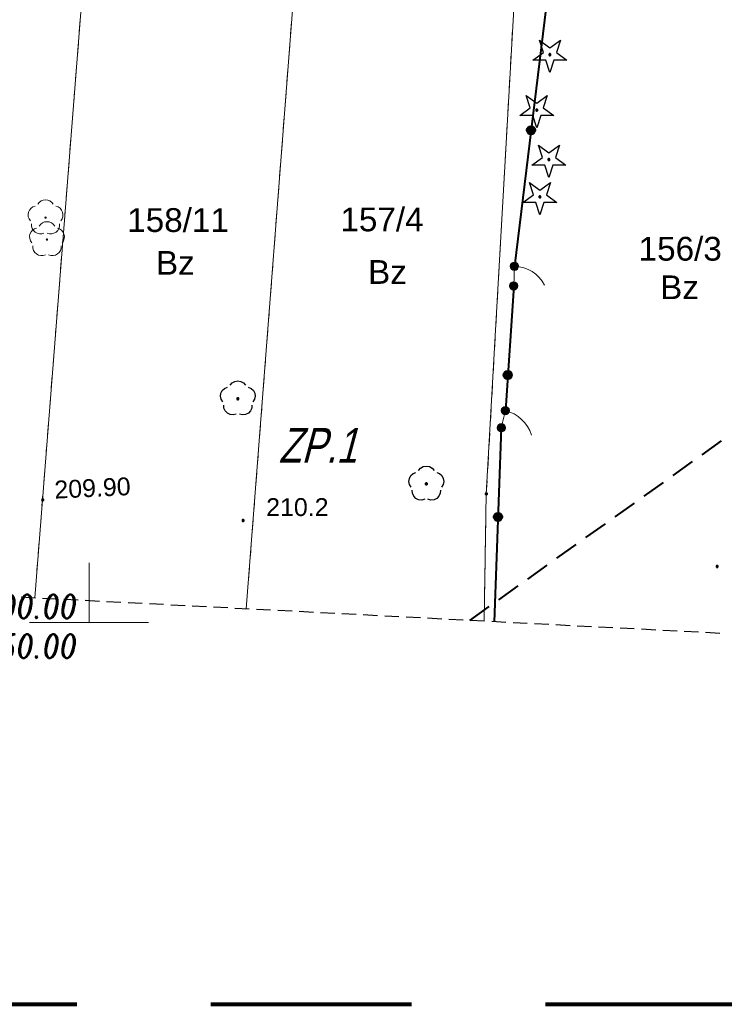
# Model space of a CAD drawing. Header units: metres. Extents: x 7419414 to 7419803, y 5549484 to 5549731.
# Tile 5 of 102: x 7419447 to 7419477, y 5549484 to 5549525. Entities that reach past the tile are written whole.
import ezdxf
from ezdxf.enums import TextEntityAlignment as Align

# ---------------------------------------------------------------- set-up
doc = ezdxf.new("R2010")
doc.units = ezdxf.units.M
doc.header["$MEASUREMENT"] = 0
doc.linetypes.add('DGN Style 2', pattern=[14.063503, 8.438102, -5.625401])
doc.layers.get('0').update_dxf_attribs({"color": 250})
for name, color, linetype, lineweight in [('EGDE', 7, 'Continuous', 13), ('EGDE_O', 7, 'Continuous', 13), ('EGUG', 96, 'Continuous', 13), ('EGUG_O', 96, 'Continuous', 13), ('KTOK04', 18, 'Continuous', 13), ('KTOK05_01', 18, 'Continuous', 30), ('LINIE ROZGRANICZAJĄCE MPZP', 212, 'Continuous', 0), ('OBOP02_01', 96, 'Continuous', 13), ('OTRN_O', 7, 'Continuous', 13), ('OTRS_O', 7, 'Continuous', 13), ('TABELA', 8, 'Continuous', 0), ('UEEPA_512', 250, 'Continuous', 0), ('Zakres', 7, 'Continuous', 0)]:
    doc.layers.add(name, color=color, linetype=linetype, lineweight=lineweight)
doc.layers.add('szkic szkicow', color=250, linetype='Continuous', lineweight=0, plot=False)
doc.styles.add('Arial', font='arial.ttf')

# ---------------------------------------------------------------- blocks, each defined once
blk = doc.blocks.new('OBOP02_01_1')
at = {"layer": 'OBOP02_01', "linetype": 'Continuous', "lineweight": 13}
h = blk.add_hatch(color=96, dxfattribs=at)
edge = h.paths.add_edge_path()
edge.add_arc((0, 0), 0.005, 0, 360)
at = {"layer": 'OBOP02_01', "color": 96, "linetype": 'Continuous', "lineweight": 13}
for centre, start, end in [((-0.0357, 0.0116), 102.1471, 221.8529), ((0, 0.0375), 30.1471, 149.8529), ((0.0357, 0.0116), 318.1471, 77.8529), ((-0.022, -0.0303), 174.1472, 293.8529), ((0.022, -0.0303), 246.1471, 5.8529)]:
    blk.add_arc(centre, 0.0375, start, end, dxfattribs=at)

msp = doc.modelspace()

# ---------------------------------------------------------------- hatches: boundary and pattern name
at = {"linetype": 'Continuous'}
for points in [[(7419469.36, 5549523.815), (7419469.346, 5549523.817), (7419469.334, 5549523.824), (7419469.324, 5549523.834), (7419469.317, 5549523.846), (7419469.315, 5549523.86), (7419469.317, 5549523.874), (7419469.324, 5549523.886), (7419469.334, 5549523.896), (7419469.346, 5549523.903), (7419469.36, 5549523.905), (7419469.374, 5549523.903), (7419469.386, 5549523.896), (7419469.396, 5549523.886), (7419469.403, 5549523.874), (7419469.405, 5549523.86), (7419469.403, 5549523.846), (7419469.396, 5549523.834), (7419469.386, 5549523.824), (7419469.374, 5549523.817)], [(7419468.81, 5549521.485), (7419468.796, 5549521.487), (7419468.784, 5549521.494), (7419468.774, 5549521.504), (7419468.767, 5549521.516), (7419468.765, 5549521.53), (7419468.767, 5549521.544), (7419468.774, 5549521.556), (7419468.784, 5549521.566), (7419468.796, 5549521.573), (7419468.81, 5549521.575), (7419468.824, 5549521.573), (7419468.836, 5549521.566), (7419468.846, 5549521.556), (7419468.853, 5549521.544), (7419468.855, 5549521.53), (7419468.853, 5549521.516), (7419468.846, 5549521.504), (7419468.836, 5549521.494), (7419468.824, 5549521.487)], [(7419469.32, 5549519.405), (7419469.306, 5549519.407), (7419469.294, 5549519.414), (7419469.284, 5549519.424), (7419469.277, 5549519.436), (7419469.275, 5549519.45), (7419469.277, 5549519.464), (7419469.284, 5549519.476), (7419469.294, 5549519.486), (7419469.306, 5549519.493), (7419469.32, 5549519.495), (7419469.334, 5549519.493), (7419469.346, 5549519.486), (7419469.356, 5549519.476), (7419469.363, 5549519.464), (7419469.365, 5549519.45), (7419469.363, 5549519.436), (7419469.356, 5549519.424), (7419469.346, 5549519.414), (7419469.334, 5549519.407)], [(7419468.94, 5549517.835), (7419468.926, 5549517.837), (7419468.914, 5549517.844), (7419468.904, 5549517.854), (7419468.897, 5549517.866), (7419468.895, 5549517.88), (7419468.897, 5549517.894), (7419468.904, 5549517.906), (7419468.914, 5549517.916), (7419468.926, 5549517.923), (7419468.94, 5549517.925), (7419468.954, 5549517.923), (7419468.966, 5549517.916), (7419468.976, 5549517.906), (7419468.983, 5549517.894), (7419468.985, 5549517.88), (7419468.983, 5549517.866), (7419468.976, 5549517.854), (7419468.966, 5549517.844), (7419468.954, 5549517.837)], [(7419456.25, 5549509.355), (7419456.236, 5549509.357), (7419456.224, 5549509.364), (7419456.214, 5549509.374), (7419456.207, 5549509.386), (7419456.205, 5549509.4), (7419456.207, 5549509.414), (7419456.214, 5549509.426), (7419456.224, 5549509.436), (7419456.236, 5549509.443), (7419456.25, 5549509.445), (7419456.264, 5549509.443), (7419456.276, 5549509.436), (7419456.286, 5549509.426), (7419456.293, 5549509.414), (7419456.295, 5549509.4), (7419456.293, 5549509.386), (7419456.286, 5549509.374), (7419456.276, 5549509.364), (7419456.264, 5549509.357)], [(7419464.17, 5549505.775), (7419464.156, 5549505.777), (7419464.144, 5549505.784), (7419464.134, 5549505.794), (7419464.127, 5549505.806), (7419464.125, 5549505.82), (7419464.127, 5549505.834), (7419464.134, 5549505.846), (7419464.144, 5549505.856), (7419464.156, 5549505.863), (7419464.17, 5549505.865), (7419464.184, 5549505.863), (7419464.196, 5549505.856), (7419464.206, 5549505.846), (7419464.213, 5549505.834), (7419464.215, 5549505.82), (7419464.213, 5549505.806), (7419464.206, 5549505.794), (7419464.196, 5549505.784), (7419464.184, 5549505.777)], [(7419448.05, 5549505.105), (7419448.038, 5549505.107), (7419448.028, 5549505.111), (7419448.018, 5549505.118), (7419448.011, 5549505.128), (7419448.007, 5549505.138), (7419448.005, 5549505.15), (7419448.007, 5549505.162), (7419448.011, 5549505.173), (7419448.018, 5549505.182), (7419448.028, 5549505.189), (7419448.038, 5549505.193), (7419448.05, 5549505.195), (7419448.062, 5549505.193), (7419448.073, 5549505.189), (7419448.082, 5549505.182), (7419448.089, 5549505.173), (7419448.093, 5549505.162), (7419448.095, 5549505.15), (7419448.093, 5549505.138), (7419448.089, 5549505.128), (7419448.082, 5549505.118), (7419448.073, 5549505.111), (7419448.062, 5549505.107)], [(7419466.69, 5549505.355), (7419466.676, 5549505.357), (7419466.664, 5549505.364), (7419466.654, 5549505.374), (7419466.647, 5549505.386), (7419466.645, 5549505.4), (7419466.647, 5549505.414), (7419466.654, 5549505.426), (7419466.664, 5549505.436), (7419466.676, 5549505.443), (7419466.69, 5549505.445), (7419466.704, 5549505.443), (7419466.716, 5549505.436), (7419466.726, 5549505.426), (7419466.733, 5549505.414), (7419466.735, 5549505.4), (7419466.733, 5549505.386), (7419466.726, 5549505.374), (7419466.716, 5549505.364), (7419466.704, 5549505.357)], [(7419456.47, 5549504.235), (7419456.458, 5549504.237), (7419456.447, 5549504.241), (7419456.438, 5549504.248), (7419456.431, 5549504.258), (7419456.427, 5549504.268), (7419456.425, 5549504.28), (7419456.427, 5549504.292), (7419456.431, 5549504.303), (7419456.438, 5549504.312), (7419456.447, 5549504.319), (7419456.458, 5549504.323), (7419456.47, 5549504.325), (7419456.482, 5549504.323), (7419456.492, 5549504.319), (7419456.502, 5549504.312), (7419456.509, 5549504.303), (7419456.513, 5549504.292), (7419456.515, 5549504.28), (7419456.513, 5549504.268), (7419456.509, 5549504.258), (7419456.502, 5549504.248), (7419456.492, 5549504.241), (7419456.482, 5549504.237)], [(7419476.39, 5549502.305), (7419476.378, 5549502.307), (7419476.368, 5549502.311), (7419476.358, 5549502.318), (7419476.351, 5549502.328), (7419476.347, 5549502.338), (7419476.345, 5549502.35), (7419476.347, 5549502.362), (7419476.351, 5549502.373), (7419476.358, 5549502.382), (7419476.368, 5549502.389), (7419476.378, 5549502.393), (7419476.39, 5549502.395), (7419476.402, 5549502.393), (7419476.413, 5549502.389), (7419476.422, 5549502.382), (7419476.429, 5549502.373), (7419476.433, 5549502.362), (7419476.435, 5549502.35), (7419476.433, 5549502.338), (7419476.429, 5549502.328), (7419476.422, 5549502.318), (7419476.413, 5549502.311), (7419476.402, 5549502.307)]]:
    msp.add_hatch(color=0, dxfattribs=at).paths.add_polyline_path(points)
at = {"layer": 'KTOK04', "linetype": 'Continuous', "lineweight": 13}
h = msp.add_hatch(color=250, dxfattribs=at)
edge = h.paths.add_edge_path()
edge.add_arc((7419467.87, 5549514.97), 0.175, 0, 360)
h = msp.add_hatch(color=250, dxfattribs=at)
edge = h.paths.add_edge_path()
edge.add_arc((7419467.84, 5549514.14), 0.17, 0, 360)
h = msp.add_hatch(color=250, dxfattribs=at)
edge = h.paths.add_edge_path()
edge.add_arc((7419467.49, 5549508.9), 0.175, 0, 360)
h = msp.add_hatch(color=250, dxfattribs=at)
edge = h.paths.add_edge_path()
edge.add_arc((7419467.32, 5549508.18), 0.17, 0, 360)
at = {"layer": 'KTOK05_01', "linetype": 'Continuous', "lineweight": 40}
h = msp.add_hatch(color=250, dxfattribs=at)
edge = h.paths.add_edge_path()
edge.add_arc((7419468.566, 5549520.683), 0.17, 0, 360)
h = msp.add_hatch(color=250, dxfattribs=at)
edge = h.paths.add_edge_path()
edge.add_arc((7419467.59, 5549510.398), 0.17, 0, 360)
h = msp.add_hatch(color=250, dxfattribs=at)
edge = h.paths.add_edge_path()
edge.add_arc((7419467.182, 5549504.433), 0.17, 0, 360)

# ---------------------------------------------------------------- linework, layer by layer
at = {"color": 0, "linetype": 'Continuous', "flags": 128}
for points in [[(7419469.632, 5549523.949), (7419470.073, 5549523.628), (7419469.528, 5549523.628), (7419469.36, 5549523.11), (7419469.192, 5549523.628), (7419468.647, 5549523.628), (7419469.088, 5549523.949), (7419468.919, 5549524.467), (7419469.36, 5549524.146), (7419469.801, 5549524.467), (7419469.632, 5549523.949)], [(7419469.36, 5549523.815), (7419469.374, 5549523.817), (7419469.386, 5549523.824), (7419469.396, 5549523.834), (7419469.403, 5549523.846), (7419469.405, 5549523.86), (7419469.403, 5549523.874), (7419469.396, 5549523.886), (7419469.386, 5549523.896), (7419469.374, 5549523.903), (7419469.36, 5549523.905), (7419469.346, 5549523.903), (7419469.334, 5549523.896), (7419469.324, 5549523.886), (7419469.317, 5549523.874), (7419469.315, 5549523.86), (7419469.317, 5549523.846), (7419469.324, 5549523.834), (7419469.334, 5549523.824), (7419469.346, 5549523.817), (7419469.36, 5549523.815)], [(7419469.082, 5549521.619), (7419469.523, 5549521.298), (7419468.978, 5549521.298), (7419468.81, 5549520.78), (7419468.642, 5549521.298), (7419468.097, 5549521.298), (7419468.538, 5549521.619), (7419468.369, 5549522.137), (7419468.81, 5549521.816), (7419469.251, 5549522.137), (7419469.082, 5549521.619)], [(7419468.81, 5549521.485), (7419468.824, 5549521.487), (7419468.836, 5549521.494), (7419468.846, 5549521.504), (7419468.853, 5549521.516), (7419468.855, 5549521.53), (7419468.853, 5549521.544), (7419468.846, 5549521.556), (7419468.836, 5549521.566), (7419468.824, 5549521.573), (7419468.81, 5549521.575), (7419468.796, 5549521.573), (7419468.784, 5549521.566), (7419468.774, 5549521.556), (7419468.767, 5549521.544), (7419468.765, 5549521.53), (7419468.767, 5549521.516), (7419468.774, 5549521.504), (7419468.784, 5549521.494), (7419468.796, 5549521.487), (7419468.81, 5549521.485)], [(7419469.592, 5549519.539), (7419470.033, 5549519.218), (7419469.488, 5549519.218), (7419469.32, 5549518.7), (7419469.152, 5549519.218), (7419468.607, 5549519.218), (7419469.048, 5549519.539), (7419468.879, 5549520.057), (7419469.32, 5549519.736), (7419469.761, 5549520.057), (7419469.592, 5549519.539)], [(7419469.32, 5549519.405), (7419469.334, 5549519.407), (7419469.346, 5549519.414), (7419469.356, 5549519.424), (7419469.363, 5549519.436), (7419469.365, 5549519.45), (7419469.363, 5549519.464), (7419469.356, 5549519.476), (7419469.346, 5549519.486), (7419469.334, 5549519.493), (7419469.32, 5549519.495), (7419469.306, 5549519.493), (7419469.294, 5549519.486), (7419469.284, 5549519.476), (7419469.277, 5549519.464), (7419469.275, 5549519.45), (7419469.277, 5549519.436), (7419469.284, 5549519.424), (7419469.294, 5549519.414), (7419469.306, 5549519.407), (7419469.32, 5549519.405)], [(7419469.212, 5549517.969), (7419469.653, 5549517.648), (7419469.108, 5549517.648), (7419468.94, 5549517.13), (7419468.772, 5549517.648), (7419468.227, 5549517.648), (7419468.668, 5549517.969), (7419468.499, 5549518.487), (7419468.94, 5549518.166), (7419469.381, 5549518.487), (7419469.212, 5549517.969)], [(7419468.94, 5549517.835), (7419468.954, 5549517.837), (7419468.966, 5549517.844), (7419468.976, 5549517.854), (7419468.983, 5549517.866), (7419468.985, 5549517.88), (7419468.983, 5549517.894), (7419468.976, 5549517.906), (7419468.966, 5549517.916), (7419468.954, 5549517.923), (7419468.94, 5549517.925), (7419468.926, 5549517.923), (7419468.914, 5549517.916), (7419468.904, 5549517.906), (7419468.897, 5549517.894), (7419468.895, 5549517.88), (7419468.897, 5549517.866), (7419468.904, 5549517.854), (7419468.914, 5549517.844), (7419468.926, 5549517.837), (7419468.94, 5549517.835)], [(7419456.25, 5549509.355), (7419456.264, 5549509.357), (7419456.276, 5549509.364), (7419456.286, 5549509.374), (7419456.293, 5549509.386), (7419456.295, 5549509.4), (7419456.293, 5549509.414), (7419456.286, 5549509.426), (7419456.276, 5549509.436), (7419456.264, 5549509.443), (7419456.25, 5549509.445), (7419456.236, 5549509.443), (7419456.224, 5549509.436), (7419456.214, 5549509.426), (7419456.207, 5549509.414), (7419456.205, 5549509.4), (7419456.207, 5549509.386), (7419456.214, 5549509.374), (7419456.224, 5549509.364), (7419456.236, 5549509.357), (7419456.25, 5549509.355)], [(7419464.17, 5549505.775), (7419464.184, 5549505.777), (7419464.196, 5549505.784), (7419464.206, 5549505.794), (7419464.213, 5549505.806), (7419464.215, 5549505.82), (7419464.213, 5549505.834), (7419464.206, 5549505.846), (7419464.196, 5549505.856), (7419464.184, 5549505.863), (7419464.17, 5549505.865), (7419464.156, 5549505.863), (7419464.144, 5549505.856), (7419464.134, 5549505.846), (7419464.127, 5549505.834), (7419464.125, 5549505.82), (7419464.127, 5549505.806), (7419464.134, 5549505.794), (7419464.144, 5549505.784), (7419464.156, 5549505.777), (7419464.17, 5549505.775)], [(7419448.005, 5549505.15), (7419448.007, 5549505.138), (7419448.011, 5549505.128), (7419448.018, 5549505.118), (7419448.028, 5549505.111), (7419448.038, 5549505.107), (7419448.05, 5549505.105), (7419448.062, 5549505.107), (7419448.073, 5549505.111), (7419448.082, 5549505.118), (7419448.089, 5549505.128), (7419448.093, 5549505.138), (7419448.095, 5549505.15), (7419448.093, 5549505.162), (7419448.089, 5549505.173), (7419448.082, 5549505.182), (7419448.073, 5549505.189), (7419448.062, 5549505.193), (7419448.05, 5549505.195), (7419448.038, 5549505.193), (7419448.028, 5549505.189), (7419448.018, 5549505.182), (7419448.011, 5549505.173), (7419448.007, 5549505.162), (7419448.005, 5549505.15)], [(7419466.69, 5549505.355), (7419466.704, 5549505.357), (7419466.716, 5549505.364), (7419466.726, 5549505.374), (7419466.733, 5549505.386), (7419466.735, 5549505.4), (7419466.733, 5549505.414), (7419466.726, 5549505.426), (7419466.716, 5549505.436), (7419466.704, 5549505.443), (7419466.69, 5549505.445), (7419466.676, 5549505.443), (7419466.664, 5549505.436), (7419466.654, 5549505.426), (7419466.647, 5549505.414), (7419466.645, 5549505.4), (7419466.647, 5549505.386), (7419466.654, 5549505.374), (7419466.664, 5549505.364), (7419466.676, 5549505.357), (7419466.69, 5549505.355)], [(7419456.425, 5549504.28), (7419456.427, 5549504.268), (7419456.431, 5549504.258), (7419456.438, 5549504.248), (7419456.447, 5549504.241), (7419456.458, 5549504.237), (7419456.47, 5549504.235), (7419456.482, 5549504.237), (7419456.492, 5549504.241), (7419456.502, 5549504.248), (7419456.509, 5549504.258), (7419456.513, 5549504.268), (7419456.515, 5549504.28), (7419456.513, 5549504.292), (7419456.509, 5549504.303), (7419456.502, 5549504.312), (7419456.492, 5549504.319), (7419456.482, 5549504.323), (7419456.47, 5549504.325), (7419456.458, 5549504.323), (7419456.447, 5549504.319), (7419456.438, 5549504.312), (7419456.431, 5549504.303), (7419456.427, 5549504.292), (7419456.425, 5549504.28)], [(7419476.345, 5549502.35), (7419476.347, 5549502.338), (7419476.351, 5549502.328), (7419476.358, 5549502.318), (7419476.368, 5549502.311), (7419476.378, 5549502.307), (7419476.39, 5549502.305), (7419476.402, 5549502.307), (7419476.413, 5549502.311), (7419476.422, 5549502.318), (7419476.429, 5549502.328), (7419476.433, 5549502.338), (7419476.435, 5549502.35), (7419476.433, 5549502.362), (7419476.429, 5549502.373), (7419476.422, 5549502.382), (7419476.413, 5549502.389), (7419476.402, 5549502.393), (7419476.39, 5549502.395), (7419476.378, 5549502.393), (7419476.368, 5549502.389), (7419476.358, 5549502.382), (7419476.351, 5549502.373), (7419476.347, 5549502.362), (7419476.345, 5549502.35)]]:
    msp.add_lwpolyline(points, close=True, dxfattribs=at)
for points in [[(7419455.926, 5549509.963), (7419456.009, 5549510.063), (7419456.122, 5549510.127), (7419456.25, 5549510.15), (7419456.378, 5549510.127), (7419456.491, 5549510.063), (7419456.574, 5549509.963)], [(7419455.614, 5549509.266), (7419455.545, 5549509.376), (7419455.519, 5549509.503), (7419455.537, 5549509.632), (7419455.598, 5549509.747), (7419455.694, 5549509.834), (7419455.814, 5549509.882)], [(7419456.686, 5549509.882), (7419456.806, 5549509.834), (7419456.902, 5549509.747), (7419456.963, 5549509.632), (7419456.981, 5549509.503), (7419456.955, 5549509.376), (7419456.886, 5549509.266)], [(7419456.181, 5549508.754), (7419456.055, 5549508.722), (7419455.926, 5549508.736), (7419455.809, 5549508.793), (7419455.719, 5549508.887), (7419455.666, 5549509.005), (7419455.657, 5549509.135)], [(7419456.843, 5549509.135), (7419456.834, 5549509.005), (7419456.781, 5549508.887), (7419456.691, 5549508.793), (7419456.574, 5549508.736), (7419456.445, 5549508.722), (7419456.319, 5549508.754)], [(7419463.534, 5549505.686), (7419463.465, 5549505.796), (7419463.439, 5549505.923), (7419463.457, 5549506.052), (7419463.518, 5549506.167), (7419463.614, 5549506.254), (7419463.734, 5549506.302)], [(7419463.846, 5549506.383), (7419463.929, 5549506.483), (7419464.042, 5549506.547), (7419464.17, 5549506.57), (7419464.298, 5549506.547), (7419464.411, 5549506.483), (7419464.494, 5549506.383)], [(7419464.606, 5549506.302), (7419464.726, 5549506.254), (7419464.822, 5549506.167), (7419464.883, 5549506.052), (7419464.901, 5549505.923), (7419464.875, 5549505.796), (7419464.806, 5549505.686)], [(7419464.101, 5549505.174), (7419463.975, 5549505.142), (7419463.846, 5549505.156), (7419463.729, 5549505.213), (7419463.639, 5549505.307), (7419463.586, 5549505.425), (7419463.577, 5549505.555)], [(7419464.763, 5549505.555), (7419464.754, 5549505.425), (7419464.701, 5549505.307), (7419464.611, 5549505.213), (7419464.494, 5549505.156), (7419464.365, 5549505.142), (7419464.239, 5549505.174)]]:
    msp.add_lwpolyline(points, dxfattribs=at)
at = {"layer": 'EGDE', "color": 250, "linetype": 'Continuous', "lineweight": 0, "flags": 128}
for points in [[(7419447.714, 5549501.025), (7419450.09, 5549531.19), (7419459.99, 5549593.07), (7419462.12, 5549617.26), (7419462.22, 5549620.86), (7419457.3, 5549616.58), (7419452.54, 5549610.11), (7419449.43, 5549604.09), (7419439.375, 5549501.456)], [(7419456.604, 5549500.566), (7419458.91, 5549530.45), (7419454.49, 5549530.64), (7419459.99, 5549593.07), (7419450.09, 5549531.19), (7419447.714, 5549501.025)], [(7419466.594, 5549500.049), (7419466.69, 5549505.4), (7419468.08, 5549529.97), (7419461.94, 5549530.29), (7419458.91, 5549530.45), (7419456.604, 5549500.566)], [(7419481.483, 5549499.28), (7419483.43, 5549529.18), (7419468.08, 5549529.97), (7419466.69, 5549505.4), (7419466.594, 5549500.049)]]:
    msp.add_lwpolyline(points, dxfattribs=at)
at = {"layer": 'EGUG', "color": 96, "linetype": 'Continuous', "lineweight": 13}
for p, q in [((7419449.628, 5549525.329), (7419449.589, 5549524.83)), ((7419449.589, 5549524.83), (7419449.628, 5549525.329)), ((7419458.469, 5549524.73), (7419458.507, 5549525.229)), ((7419458.507, 5549525.229), (7419458.469, 5549524.73)), ((7419467.794, 5549524.923), (7419467.766, 5549524.424)), ((7419467.766, 5549524.424), (7419467.794, 5549524.923)), ((7419449.55, 5549524.332), (7419449.511, 5549523.834)), ((7419449.511, 5549523.834), (7419449.55, 5549524.332)), ((7419458.392, 5549523.733), (7419458.43, 5549524.232)), ((7419458.43, 5549524.232), (7419458.392, 5549523.733)), ((7419467.738, 5549523.925), (7419467.71, 5549523.426)), ((7419467.71, 5549523.426), (7419467.738, 5549523.925)), ((7419449.471, 5549523.335), (7419449.432, 5549522.837)), ((7419449.432, 5549522.837), (7419449.471, 5549523.335)), ((7419458.315, 5549522.736), (7419458.353, 5549523.235)), ((7419458.353, 5549523.235), (7419458.315, 5549522.736)), ((7419467.682, 5549522.927), (7419467.653, 5549522.427)), ((7419467.653, 5549522.427), (7419467.682, 5549522.927)), ((7419449.393, 5549522.338), (7419449.354, 5549521.84)), ((7419449.354, 5549521.84), (7419449.393, 5549522.338)), ((7419458.238, 5549521.739), (7419458.276, 5549522.238)), ((7419458.276, 5549522.238), (7419458.238, 5549521.739)), ((7419467.625, 5549521.928), (7419467.597, 5549521.429)), ((7419467.597, 5549521.429), (7419467.625, 5549521.928)), ((7419449.314, 5549521.341), (7419449.275, 5549520.843)), ((7419449.275, 5549520.843), (7419449.314, 5549521.341)), ((7419458.161, 5549520.742), (7419458.199, 5549521.241)), ((7419458.199, 5549521.241), (7419458.161, 5549520.742)), ((7419467.569, 5549520.93), (7419467.54, 5549520.431)), ((7419467.54, 5549520.431), (7419467.569, 5549520.93)), ((7419449.236, 5549520.344), (7419449.196, 5549519.846)), ((7419449.196, 5549519.846), (7419449.236, 5549520.344)), ((7419458.084, 5549519.745), (7419458.122, 5549520.244)), ((7419458.122, 5549520.244), (7419458.084, 5549519.745)), ((7419467.512, 5549519.931), (7419467.484, 5549519.432)), ((7419467.484, 5549519.432), (7419467.512, 5549519.931)), ((7419449.157, 5549519.347), (7419449.118, 5549518.849)), ((7419449.118, 5549518.849), (7419449.157, 5549519.347)), ((7419458.007, 5549518.748), (7419458.045, 5549519.247)), ((7419458.045, 5549519.247), (7419458.007, 5549518.748)), ((7419467.456, 5549518.933), (7419467.427, 5549518.434)), ((7419467.427, 5549518.434), (7419467.456, 5549518.933)), ((7419449.079, 5549518.351), (7419449.039, 5549517.852)), ((7419449.039, 5549517.852), (7419449.079, 5549518.351)), ((7419457.93, 5549517.751), (7419457.968, 5549518.25)), ((7419457.968, 5549518.25), (7419457.93, 5549517.751)), ((7419467.399, 5549517.935), (7419467.371, 5549517.435)), ((7419467.371, 5549517.435), (7419467.399, 5549517.935)), ((7419449, 5549517.354), (7419448.961, 5549516.855)), ((7419448.961, 5549516.855), (7419449, 5549517.354)), ((7419457.853, 5549516.754), (7419457.891, 5549517.253)), ((7419457.891, 5549517.253), (7419457.853, 5549516.754)), ((7419467.343, 5549516.936), (7419467.314, 5549516.437)), ((7419467.314, 5549516.437), (7419467.343, 5549516.936)), ((7419448.922, 5549516.357), (7419448.882, 5549515.858)), ((7419448.882, 5549515.858), (7419448.922, 5549516.357)), ((7419457.776, 5549515.757), (7419457.815, 5549516.256)), ((7419457.815, 5549516.256), (7419457.776, 5549515.757)), ((7419467.286, 5549515.938), (7419467.258, 5549515.439)), ((7419467.258, 5549515.439), (7419467.286, 5549515.938)), ((7419448.843, 5549515.36), (7419448.804, 5549514.861)), ((7419448.804, 5549514.861), (7419448.843, 5549515.36)), ((7419457.699, 5549514.76), (7419457.738, 5549515.259)), ((7419457.738, 5549515.259), (7419457.699, 5549514.76)), ((7419467.23, 5549514.939), (7419467.201, 5549514.44)), ((7419467.201, 5549514.44), (7419467.23, 5549514.939)), ((7419448.765, 5549514.363), (7419448.725, 5549513.864)), ((7419448.725, 5549513.864), (7419448.765, 5549514.363)), ((7419457.622, 5549513.763), (7419457.661, 5549514.261)), ((7419457.661, 5549514.261), (7419457.622, 5549513.763)), ((7419467.173, 5549513.941), (7419467.145, 5549513.442)), ((7419467.145, 5549513.442), (7419467.173, 5549513.941)), ((7419448.686, 5549513.366), (7419448.647, 5549512.867)), ((7419448.647, 5549512.867), (7419448.686, 5549513.366)), ((7419457.545, 5549512.766), (7419457.584, 5549513.264)), ((7419457.584, 5549513.264), (7419457.545, 5549512.766)), ((7419467.117, 5549512.943), (7419467.088, 5549512.443)), ((7419467.088, 5549512.443), (7419467.117, 5549512.943)), ((7419448.608, 5549512.369), (7419448.568, 5549511.871)), ((7419448.568, 5549511.871), (7419448.608, 5549512.369)), ((7419457.468, 5549511.769), (7419457.507, 5549512.267)), ((7419457.507, 5549512.267), (7419457.468, 5549511.769)), ((7419467.06, 5549511.944), (7419467.032, 5549511.445)), ((7419467.032, 5549511.445), (7419467.06, 5549511.944)), ((7419448.529, 5549511.372), (7419448.49, 5549510.874)), ((7419448.49, 5549510.874), (7419448.529, 5549511.372)), ((7419457.391, 5549510.772), (7419457.43, 5549511.27)), ((7419457.43, 5549511.27), (7419457.391, 5549510.772)), ((7419467.004, 5549510.946), (7419466.976, 5549510.447)), ((7419466.976, 5549510.447), (7419467.004, 5549510.946)), ((7419448.451, 5549510.375), (7419448.411, 5549509.877)), ((7419448.411, 5549509.877), (7419448.451, 5549510.375)), ((7419457.314, 5549509.775), (7419457.353, 5549510.273)), ((7419457.353, 5549510.273), (7419457.314, 5549509.775)), ((7419466.947, 5549509.947), (7419466.919, 5549509.448)), ((7419466.919, 5549509.448), (7419466.947, 5549509.947)), ((7419448.372, 5549509.378), (7419448.333, 5549508.88)), ((7419448.333, 5549508.88), (7419448.372, 5549509.378)), ((7419457.237, 5549508.778), (7419457.276, 5549509.276)), ((7419457.276, 5549509.276), (7419457.237, 5549508.778)), ((7419466.891, 5549508.949), (7419466.863, 5549508.45)), ((7419466.863, 5549508.45), (7419466.891, 5549508.949)), ((7419448.294, 5549508.381), (7419448.254, 5549507.883)), ((7419448.254, 5549507.883), (7419448.294, 5549508.381)), ((7419457.161, 5549507.781), (7419457.199, 5549508.279)), ((7419457.199, 5549508.279), (7419457.161, 5549507.781)), ((7419466.834, 5549507.951), (7419466.806, 5549507.451)), ((7419466.806, 5549507.451), (7419466.834, 5549507.951)), ((7419448.215, 5549507.384), (7419448.176, 5549506.886)), ((7419448.176, 5549506.886), (7419448.215, 5549507.384)), ((7419457.084, 5549506.784), (7419457.122, 5549507.282)), ((7419457.122, 5549507.282), (7419457.084, 5549506.784)), ((7419466.778, 5549506.952), (7419466.75, 5549506.453)), ((7419466.75, 5549506.453), (7419466.778, 5549506.952)), ((7419448.136, 5549506.388), (7419448.097, 5549505.889)), ((7419448.097, 5549505.889), (7419448.136, 5549506.388)), ((7419457.007, 5549505.787), (7419457.045, 5549506.285)), ((7419457.045, 5549506.285), (7419457.007, 5549505.787)), ((7419466.721, 5549505.954), (7419466.69, 5549505.4)), ((7419466.69, 5549505.4), (7419466.721, 5549505.954)), ((7419448.058, 5549505.391), (7419448.019, 5549504.892)), ((7419448.019, 5549504.892), (7419448.058, 5549505.391)), ((7419456.93, 5549504.79), (7419456.968, 5549505.288)), ((7419456.968, 5549505.288), (7419456.93, 5549504.79)), ((7419466.69, 5549505.4), (7419466.682, 5549504.974)), ((7419466.682, 5549504.974), (7419466.69, 5549505.4)), ((7419447.979, 5549504.394), (7419447.94, 5549503.895)), ((7419447.94, 5549503.895), (7419447.979, 5549504.394)), ((7419456.853, 5549503.793), (7419456.891, 5549504.291)), ((7419456.891, 5549504.291), (7419456.853, 5549503.793)), ((7419466.673, 5549504.474), (7419466.664, 5549503.974)), ((7419466.664, 5549503.974), (7419466.673, 5549504.474)), ((7419447.901, 5549503.397), (7419447.862, 5549502.898)), ((7419447.862, 5549502.898), (7419447.901, 5549503.397)), ((7419466.655, 5549503.475), (7419466.646, 5549502.975)), ((7419466.646, 5549502.975), (7419466.655, 5549503.475)), ((7419456.776, 5549502.796), (7419456.814, 5549503.294)), ((7419456.814, 5549503.294), (7419456.776, 5549502.796)), ((7419447.822, 5549502.4), (7419447.783, 5549501.901)), ((7419447.783, 5549501.901), (7419447.822, 5549502.4)), ((7419456.699, 5549501.799), (7419456.737, 5549502.297)), ((7419456.737, 5549502.297), (7419456.699, 5549501.799)), ((7419466.637, 5549502.475), (7419466.628, 5549501.975)), ((7419466.628, 5549501.975), (7419466.637, 5549502.475)), ((7419447.744, 5549501.403), (7419447.714, 5549501.025)), ((7419447.714, 5549501.025), (7419447.744, 5549501.403)), ((7419466.619, 5549501.475), (7419466.61, 5549500.975)), ((7419466.61, 5549500.975), (7419466.619, 5549501.475)), ((7419456.604, 5549500.566), (7419456.66, 5549501.3)), ((7419456.66, 5549501.3), (7419456.604, 5549500.566)), ((7419466.601, 5549500.475), (7419466.594, 5549500.049)), ((7419466.594, 5549500.049), (7419466.601, 5549500.475))]:
    msp.add_line(p, q, dxfattribs=at)
at = {"layer": 'KTOK04', "color": 250, "linetype": 'Continuous', "lineweight": 13}
for p, q in [((7419467.87, 5549514.97), (7419467.84, 5549514.14)), ((7419467.49, 5549508.9), (7419467.32, 5549508.18))]:
    msp.add_line(p, q, dxfattribs=at)
for centre, radius in [((7419467.87, 5549514.97), 0.175), ((7419467.84, 5549514.14), 0.175), ((7419467.84, 5549514.14), 0.17), ((7419467.49, 5549508.9), 0.175), ((7419467.32, 5549508.18), 0.175), ((7419467.32, 5549508.18), 0.17)]:
    msp.add_circle(centre, radius, dxfattribs=at)
for centre, start, end in [((7419467.816, 5549513.471), 27.93, 87.93), ((7419467.145, 5549507.44), 16.7151, 76.7151)]:
    msp.add_arc(centre, 1.5, start, end, dxfattribs=at)
at = {"layer": 'KTOK05_01', "color": 250, "linetype": 'Continuous', "lineweight": 40}
for p, q in [((7419467.84, 5549514.14), (7419467.49, 5549508.9)), ((7419467.32, 5549508.18), (7419467.02, 5549500.027))]:
    msp.add_line(p, q, dxfattribs=at)
at = {"layer": 'KTOK05_01', "color": 250, "linetype": 'Continuous', "lineweight": 40, "flags": 128}
msp.add_lwpolyline([(7419524.07, 5549527.27), (7419490.41, 5549529), (7419469.69, 5549529.92), (7419467.87, 5549514.97)], dxfattribs=at)
at = {"layer": 'KTOK05_01', "color": 250, "linetype": 'Continuous', "lineweight": 40}
for centre, radius in [((7419468.566, 5549520.683), 0.175), ((7419468.566, 5549520.683), 0.17), ((7419467.59, 5549510.398), 0.175), ((7419467.59, 5549510.398), 0.17), ((7419467.182, 5549504.433), 0.175), ((7419467.182, 5549504.433), 0.17)]:
    msp.add_circle(centre, radius, dxfattribs=at)
at = {"layer": 'LINIE ROZGRANICZAJĄCE MPZP', "color": 1, "linetype": 'Continuous', "lineweight": 40}
for p, q in [((7419475.763, 5549507.046), (7419476.577, 5549507.626)), ((7419474.542, 5549506.175), (7419475.356, 5549506.756)), ((7419473.32, 5549505.304), (7419474.134, 5549505.885)), ((7419472.099, 5549504.434), (7419472.913, 5549505.014)), ((7419470.877, 5549503.563), (7419471.692, 5549504.144)), ((7419469.656, 5549502.692), (7419470.47, 5549503.273)), ((7419468.434, 5549501.822), (7419469.249, 5549502.402)), ((7419467.213, 5549500.951), (7419468.027, 5549501.532)), ((7419465.991, 5549500.08), (7419466.806, 5549500.661))]:
    msp.add_line(p, q, dxfattribs=at)
at = {"layer": 'szkic szkicow', "color": 1, "linetype": 'DGN Style 2', "lineweight": 80, "flags": 128}
msp.add_lwpolyline([(7419710.634, 5549693.949), (7419413.634, 5549693.949), (7419413.634, 5549483.949), (7419710.634, 5549483.949), (7419710.634, 5549693.949)], close=True, dxfattribs=at)
at = {"layer": 'UEEPA_512', "color": 250, "linetype": 'Continuous', "lineweight": 0}
for p, q in [((7419450, 5549502.5), (7419450, 5549500)), ((7419447.5, 5549500), (7419452.5, 5549500))]:
    msp.add_line(p, q, dxfattribs=at)
at = {"layer": 'Zakres', "color": 5, "linetype": 'Continuous', "lineweight": 30}
for p, q in [((7419447.741, 5549501.024), (7419447.141, 5549501.055)), ((7419447.741, 5549501.024), (7419447.141, 5549501.055)), ((7419448.639, 5549500.977), (7419448.04, 5549501.008)), ((7419448.639, 5549500.977), (7419448.04, 5549501.008)), ((7419449.538, 5549500.931), (7419448.939, 5549500.962)), ((7419449.538, 5549500.931), (7419448.939, 5549500.962)), ((7419450.437, 5549500.884), (7419449.838, 5549500.915)), ((7419450.437, 5549500.884), (7419449.838, 5549500.915)), ((7419451.336, 5549500.838), (7419450.737, 5549500.869)), ((7419451.336, 5549500.838), (7419450.737, 5549500.869)), ((7419452.235, 5549500.791), (7419451.635, 5549500.822)), ((7419452.235, 5549500.791), (7419451.635, 5549500.822)), ((7419453.133, 5549500.745), (7419452.534, 5549500.776)), ((7419453.133, 5549500.745), (7419452.534, 5549500.776)), ((7419454.032, 5549500.698), (7419453.433, 5549500.729)), ((7419454.032, 5549500.698), (7419453.433, 5549500.729)), ((7419454.931, 5549500.652), (7419454.332, 5549500.683)), ((7419454.931, 5549500.652), (7419454.332, 5549500.683)), ((7419455.83, 5549500.606), (7419455.231, 5549500.636)), ((7419455.83, 5549500.606), (7419455.231, 5549500.636)), ((7419456.729, 5549500.559), (7419456.129, 5549500.59)), ((7419456.729, 5549500.559), (7419456.129, 5549500.59)), ((7419457.627, 5549500.513), (7419457.028, 5549500.544)), ((7419457.627, 5549500.513), (7419457.028, 5549500.544)), ((7419458.526, 5549500.466), (7419457.927, 5549500.497)), ((7419458.526, 5549500.466), (7419457.927, 5549500.497)), ((7419459.425, 5549500.42), (7419458.826, 5549500.451)), ((7419459.425, 5549500.42), (7419458.826, 5549500.451)), ((7419460.324, 5549500.373), (7419459.725, 5549500.404)), ((7419460.324, 5549500.373), (7419459.725, 5549500.404)), ((7419461.223, 5549500.327), (7419460.623, 5549500.358)), ((7419461.223, 5549500.327), (7419460.623, 5549500.358)), ((7419462.121, 5549500.28), (7419461.522, 5549500.311)), ((7419462.121, 5549500.28), (7419461.522, 5549500.311)), ((7419463.02, 5549500.234), (7419462.421, 5549500.265)), ((7419463.02, 5549500.234), (7419462.421, 5549500.265)), ((7419463.919, 5549500.187), (7419463.32, 5549500.218)), ((7419463.919, 5549500.187), (7419463.32, 5549500.218)), ((7419464.818, 5549500.141), (7419464.219, 5549500.172)), ((7419464.818, 5549500.141), (7419464.219, 5549500.172)), ((7419465.717, 5549500.095), (7419465.117, 5549500.126)), ((7419465.717, 5549500.095), (7419465.117, 5549500.126)), ((7419466.615, 5549500.048), (7419466.016, 5549500.079)), ((7419466.615, 5549500.048), (7419466.016, 5549500.079)), ((7419467.514, 5549500.002), (7419466.915, 5549500.033)), ((7419467.514, 5549500.002), (7419466.915, 5549500.033)), ((7419468.413, 5549499.955), (7419467.814, 5549499.986)), ((7419468.413, 5549499.955), (7419467.814, 5549499.986)), ((7419469.312, 5549499.909), (7419468.713, 5549499.94)), ((7419469.312, 5549499.909), (7419468.713, 5549499.94)), ((7419470.211, 5549499.862), (7419469.611, 5549499.893)), ((7419470.211, 5549499.862), (7419469.611, 5549499.893)), ((7419471.109, 5549499.816), (7419470.51, 5549499.847)), ((7419471.109, 5549499.816), (7419470.51, 5549499.847)), ((7419472.008, 5549499.769), (7419471.409, 5549499.8)), ((7419472.008, 5549499.769), (7419471.409, 5549499.8)), ((7419472.907, 5549499.723), (7419472.308, 5549499.754)), ((7419472.907, 5549499.723), (7419472.308, 5549499.754)), ((7419473.806, 5549499.677), (7419473.207, 5549499.708)), ((7419473.806, 5549499.677), (7419473.207, 5549499.708)), ((7419474.705, 5549499.63), (7419474.105, 5549499.661)), ((7419474.705, 5549499.63), (7419474.105, 5549499.661)), ((7419475.603, 5549499.584), (7419475.004, 5549499.615)), ((7419475.603, 5549499.584), (7419475.004, 5549499.615)), ((7419476.502, 5549499.537), (7419475.903, 5549499.568)), ((7419476.502, 5549499.537), (7419475.903, 5549499.568))]:
    msp.add_line(p, q, dxfattribs=at)

# ---------------------------------------------------------------- block references
at = {"layer": 'OBOP02_01', "color": 96, "linetype": 'Continuous', "lineweight": 13, "xscale": 10, "yscale": 10, "zscale": 10}
for p in [(7419448.17, 5549517.01), (7419448.23, 5549516.09)]:
    msp.add_blockref('OBOP02_01_1', p, dxfattribs=at)

# ---------------------------------------------------------------- texts
at = {"layer": 'EGDE_O', "color": 250, "linetype": 'Continuous', "lineweight": 80, "style": 'Arial'}
for s, p in [('158/11', (7419453.738, 5549516.408)), ('157/4', (7419462.306, 5549516.435)), ('156/3', (7419474.837, 5549515.203))]:
    msp.add_text(s, height=1, dxfattribs=at).set_placement(p, align=Align.CENTER)
at = {"layer": 'EGUG_O', "color": 96, "linetype": 'Continuous', "lineweight": 0, "style": 'Arial'}
for p in [(7419453.625, 5549514.611), (7419462.536, 5549514.227), (7419474.808, 5549513.584)]:
    msp.add_text('Bz', height=1, dxfattribs=at).set_placement(p, align=Align.CENTER)
at = {"layer": 'OTRN_O', "color": 250, "linetype": 'Continuous', "lineweight": 0, "style": 'Arial'}
msp.add_text('210.2', height=0.75, rotation=359.9998, dxfattribs=at).set_placement((7419457.44, 5549504.47))
at = {"layer": 'OTRS_O', "color": 250, "linetype": 'Continuous', "lineweight": 0, "style": 'Arial'}
msp.add_text('209.90', height=0.75, rotation=2.7329, dxfattribs=at).set_placement((7419448.56, 5549505.2))
at = {"layer": 'TABELA', "color": 212, "linetype": 'Continuous', "lineweight": 13, "insert": (7419459.607, 5549507.443), "char_height": 1.45547, "attachment_point": 5, "rotation": 359.975, "line_spacing_factor": 0.6, "style": 'Arial'}
msp.add_mtext('\\FOTTAWA_1250;\\Q15;\\H1x;\\W0.800128;ZP.1', dxfattribs=at)
at = {"layer": 'UEEPA_512', "color": 250, "linetype": 'Continuous', "lineweight": 0, "char_height": 1, "line_spacing_factor": 0.6, "style": 'Arial'}
for s, insert, attachment_point in [('\\FITALIC_1250;\\H1x;\\W0.8;X= 5549500.00', (7419449.5, 5549500.167), 9), ('\\FITALIC_1250;\\H1x;\\W0.8;Y= 7419450.00', (7419449.5, 5549499.5), 3)]:
    msp.add_mtext(s, dxfattribs=dict(at, insert=insert, attachment_point=attachment_point))

doc.saveas('drawing.dxf')
